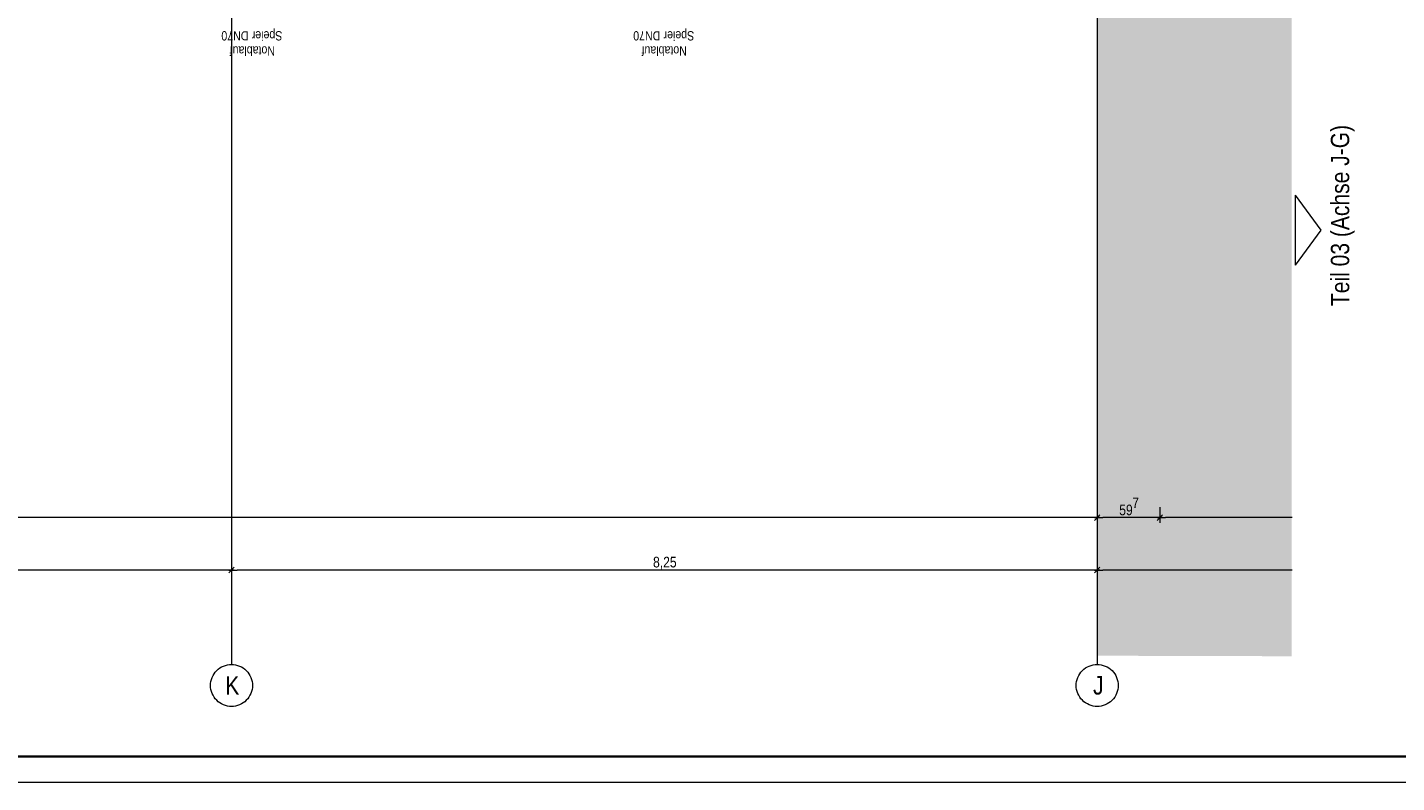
# Model space of a CAD drawing. Extents: x -620 to 300, y 62 to 1112.
# Tile 14 of 45: x -164 to 96, y 62 to 206. Entities that reach past the tile are written whole.
import ezdxf
from ezdxf.enums import TextEntityAlignment as Align
from ezdxf.lldxf.tags import DXFTag

# ---------------------------------------------------------------- set-up
doc = ezdxf.new("R2010")
doc.units = 0
doc.layers.get('0').update_dxf_attribs({"lineweight": 13})
for name, color, linetype, lineweight in [('70 -71 Achsen- 1 Gebäudeachsen', 7, 'STRICHPUNKT2-A06DNCB4MF', 18), ('iwb_Plankopf Rahmen', 7, 'Continuous', 35), ('Keine', 7, 'Continuous', 9)]:
    doc.layers.add(name, color=color, linetype=linetype, lineweight=lineweight)
for name, color, linetype, lineweight, true_color in [('70 -72 Beschriftung- 1 Beschriftung allgemein', 7, 'Continuous', 9, 0xff6633), ('70 -76 Bemaßung- 2 Allgemein', 9, 'Continuous', 5, 0x808080), ('iwb_Layout BA_Markierung', 7, 'Continuous', 9, 0xbadcdc), ('iwb_Layout Text', 3, 'Continuous', 18, 0x00ff00)]:
    doc.layers.add(name, color=color, linetype=linetype, lineweight=lineweight, true_color=true_color)
doc.styles.get("Standard").update_dxf_attribs({"font": 'ARIALN.TTF'})
tags = doc.linetypes.add('STRICHPUNKT2-A06DNCB4MF', pattern=[12.7, 6.35, -3.175, 0, -3.175]).pattern_tags.tags
tags[10:11] = [DXFTag(74, 4), DXFTag(75, 0), DXFTag(340, '0'), DXFTag(46, 0.0), DXFTag(50, 0.0), DXFTag(44, 0.0), DXFTag(45, 0.0)]
tags[8:9] = [DXFTag(74, 4), DXFTag(75, 0), DXFTag(340, '0'), DXFTag(46, 0.0), DXFTag(50, 0.0), DXFTag(44, 0.0), DXFTag(45, 0.0)]
tags[6:7] = [DXFTag(74, 4), DXFTag(75, 0), DXFTag(340, '0'), DXFTag(46, 0.0), DXFTag(50, 0.0), DXFTag(44, 0.0), DXFTag(45, 0.0)]
tags[4:5] = [DXFTag(74, 4), DXFTag(75, 0), DXFTag(340, '0'), DXFTag(46, 0.0), DXFTag(50, 0.0), DXFTag(44, 0.0), DXFTag(45, 0.0)]

# ---------------------------------------------------------------- blocks, each defined once
blk = doc.blocks.new('Polygon-A06DNCAXMF')
at = {"color": 0, "linetype": 'ByBlock', "lineweight": -2, "ltscale": 0.13}
blk.add_solid([(39.43, 86.62), (39.26, 1083.81), (76.5, 86.52), (76.5, 1083.81)], dxfattribs=at)
blk = doc.blocks.new('Referenz-A06DNCB5MF')
at = {"layer": '70 -71 Achsen- 1 Gebäudeachsen', "color": 0, "linetype": 'STRICHPUNKT2-A06DNCB4MF', "ltscale": 0.18}
for p, q in [((-125.58, 1084.39), (-125.58, 84.95)), ((39.42, 1084.39), (39.42, 84.95))]:
    blk.add_line(p, q, dxfattribs=at)
at = {"layer": '70 -76 Bemaßung- 2 Allgemein', "color": 0, "linetype": 'Continuous', "ltscale": 0.13}
for p, q in [((39.42, 114.95), (39.42, 111.95)), ((39.42, 114.95), (39.42, 111.95)), ((51.36, 114.95), (51.36, 111.95)), ((51.36, 114.95), (51.36, 111.95)), ((38.36, 112.95), (-454.52, 112.95)), ((39.92, 112.95), (38.36, 112.95)), ((39.95, 113.48), (38.89, 112.42)), ((38.89, 112.42), (39.95, 113.48)), ((38.92, 112.95), (40.48, 112.95)), ((50.3, 112.95), (40.48, 112.95)), ((51.86, 112.95), (50.3, 112.95)), ((51.89, 113.48), (50.83, 112.42)), ((50.83, 112.42), (51.89, 113.48)), ((50.86, 112.95), (52.42, 112.95)), ((76.59, 112.95), (52.42, 112.95)), ((-125.58, 104.95), (-125.58, 101.95)), ((-125.58, 104.95), (-125.58, 101.95)), ((39.42, 104.95), (39.42, 101.95)), ((39.42, 104.95), (39.42, 101.95)), ((-126.64, 102.95), (-289.52, 102.95)), ((-125.08, 102.95), (-126.64, 102.95)), ((-125.05, 103.48), (-126.11, 102.42)), ((-126.11, 102.42), (-125.05, 103.48)), ((-126.08, 102.95), (-124.52, 102.95)), ((38.36, 102.95), (-124.52, 102.95)), ((39.92, 102.95), (38.36, 102.95)), ((39.95, 103.48), (38.89, 102.42)), ((38.89, 102.42), (39.95, 103.48)), ((38.92, 102.95), (40.48, 102.95)), ((76.59, 102.95), (40.48, 102.95))]:
    blk.add_line(p, q, dxfattribs=at)
at = {"layer": 'Keine', "color": 0, "linetype": 'Continuous', "ltscale": 0.13}
for p, q in [((-128.67, 83.49), (-128.4, 83.78)), ((-128.4, 83.78), (-128.11, 84.05)), ((-128.11, 84.05), (-127.8, 84.28)), ((-127.8, 84.28), (-127.46, 84.48)), ((-127.46, 84.48), (-127.11, 84.65)), ((-127.11, 84.65), (-126.74, 84.78)), ((-126.74, 84.78), (-126.36, 84.88)), ((-126.36, 84.88), (-125.97, 84.93)), ((-125.97, 84.93), (-125.58, 84.95)), ((-125.58, 84.95), (-125.18, 84.93)), ((-125.18, 84.93), (-124.8, 84.88)), ((-124.8, 84.88), (-124.42, 84.78)), ((-124.42, 84.78), (-124.05, 84.65)), ((-124.05, 84.65), (-123.69, 84.48)), ((-123.69, 84.48), (-123.35, 84.28)), ((-123.35, 84.28), (-123.04, 84.05)), ((-123.04, 84.05), (-122.75, 83.78)), ((-122.75, 83.78), (-122.48, 83.49)), ((36.33, 83.49), (36.6, 83.78)), ((36.6, 83.78), (36.89, 84.05)), ((36.89, 84.05), (37.2, 84.28)), ((37.2, 84.28), (37.54, 84.48)), ((37.54, 84.48), (37.89, 84.65)), ((37.89, 84.65), (38.26, 84.78)), ((38.26, 84.78), (38.64, 84.88)), ((38.64, 84.88), (39.03, 84.93)), ((39.03, 84.93), (39.42, 84.95)), ((39.42, 84.95), (39.82, 84.93)), ((39.82, 84.93), (40.2, 84.88)), ((40.2, 84.88), (40.58, 84.78)), ((40.58, 84.78), (40.95, 84.65)), ((40.95, 84.65), (41.31, 84.48)), ((41.31, 84.48), (41.65, 84.28)), ((41.65, 84.28), (41.96, 84.05)), ((41.96, 84.05), (42.25, 83.78)), ((42.25, 83.78), (42.52, 83.49)), ((-129.58, 80.95), (-129.56, 81.35)), ((-129.56, 80.56), (-129.58, 80.95)), ((-129.56, 81.35), (-129.5, 81.73)), ((-129.5, 81.73), (-129.4, 82.11)), ((-129.4, 82.11), (-129.27, 82.48)), ((-129.27, 82.48), (-129.1, 82.84)), ((-129.1, 82.84), (-128.9, 83.18)), ((-128.9, 83.18), (-128.67, 83.49)), ((-122.48, 83.49), (-122.25, 83.18)), ((-122.25, 83.18), (-122.05, 82.84)), ((-122.05, 82.84), (-121.88, 82.48)), ((-121.88, 82.48), (-121.75, 82.11)), ((-121.75, 82.11), (-121.65, 81.73)), ((-121.65, 81.73), (-121.6, 81.35)), ((-121.6, 81.35), (-121.58, 80.95)), ((-121.58, 80.95), (-121.6, 80.56)), ((35.42, 80.95), (35.44, 81.35)), ((35.44, 80.56), (35.42, 80.95)), ((35.44, 81.35), (35.5, 81.73)), ((35.5, 81.73), (35.6, 82.11)), ((35.6, 82.11), (35.73, 82.48)), ((35.73, 82.48), (35.9, 82.84)), ((35.9, 82.84), (36.1, 83.18)), ((36.1, 83.18), (36.33, 83.49)), ((42.52, 83.49), (42.75, 83.18)), ((42.75, 83.18), (42.95, 82.84)), ((42.95, 82.84), (43.12, 82.48)), ((43.12, 82.48), (43.25, 82.11)), ((43.25, 82.11), (43.35, 81.73)), ((43.35, 81.73), (43.4, 81.35)), ((43.4, 81.35), (43.42, 80.95)), ((43.42, 80.95), (43.4, 80.56)), ((-129.5, 80.17), (-129.56, 80.56)), ((-129.4, 79.79), (-129.5, 80.17)), ((-129.27, 79.42), (-129.4, 79.79)), ((-129.1, 79.07), (-129.27, 79.42)), ((-128.9, 78.73), (-129.1, 79.07)), ((-128.67, 78.42), (-128.9, 78.73)), ((-128.4, 78.12), (-128.67, 78.42)), ((-122.48, 78.42), (-122.75, 78.12)), ((-122.25, 78.73), (-122.48, 78.42)), ((-122.05, 79.07), (-122.25, 78.73)), ((-121.88, 79.42), (-122.05, 79.07)), ((-121.75, 79.79), (-121.88, 79.42)), ((-121.65, 80.17), (-121.75, 79.79)), ((-121.6, 80.56), (-121.65, 80.17)), ((35.5, 80.17), (35.44, 80.56)), ((35.6, 79.79), (35.5, 80.17)), ((35.73, 79.42), (35.6, 79.79)), ((35.9, 79.07), (35.73, 79.42)), ((36.1, 78.73), (35.9, 79.07)), ((36.33, 78.42), (36.1, 78.73)), ((36.6, 78.12), (36.33, 78.42)), ((42.52, 78.42), (42.25, 78.12)), ((42.75, 78.73), (42.52, 78.42)), ((42.95, 79.07), (42.75, 78.73)), ((43.12, 79.42), (42.95, 79.07)), ((43.25, 79.79), (43.12, 79.42)), ((43.35, 80.17), (43.25, 79.79)), ((43.4, 80.56), (43.35, 80.17)), ((-128.11, 77.86), (-128.4, 78.12)), ((-127.8, 77.63), (-128.11, 77.86)), ((-127.46, 77.43), (-127.8, 77.63)), ((-127.11, 77.26), (-127.46, 77.43)), ((-126.74, 77.13), (-127.11, 77.26)), ((-126.36, 77.03), (-126.74, 77.13)), ((-125.97, 76.97), (-126.36, 77.03)), ((-125.58, 76.95), (-125.97, 76.97)), ((-125.18, 76.97), (-125.58, 76.95)), ((-124.8, 77.03), (-125.18, 76.97)), ((-124.42, 77.13), (-124.8, 77.03)), ((-124.05, 77.26), (-124.42, 77.13)), ((-123.69, 77.43), (-124.05, 77.26)), ((-123.35, 77.63), (-123.69, 77.43)), ((-123.04, 77.86), (-123.35, 77.63)), ((-122.75, 78.12), (-123.04, 77.86)), ((36.89, 77.86), (36.6, 78.12)), ((37.2, 77.63), (36.89, 77.86)), ((37.54, 77.43), (37.2, 77.63)), ((37.89, 77.26), (37.54, 77.43)), ((38.26, 77.13), (37.89, 77.26)), ((38.64, 77.03), (38.26, 77.13)), ((39.03, 76.97), (38.64, 77.03)), ((39.42, 76.95), (39.03, 76.97)), ((39.82, 76.97), (39.42, 76.95)), ((40.2, 77.03), (39.82, 76.97)), ((40.58, 77.13), (40.2, 77.03)), ((40.95, 77.26), (40.58, 77.13)), ((41.31, 77.43), (40.95, 77.26)), ((41.65, 77.63), (41.31, 77.43)), ((41.96, 77.86), (41.65, 77.63)), ((42.25, 78.12), (41.96, 77.86))]:
    blk.add_line(p, q, dxfattribs=at)
at = {"layer": '70 -72 Beschriftung- 1 Beschriftung allgemein', "color": 0, "linetype": 'Continuous', "ltscale": 0.13, "char_height": 1.7621, "attachment_point": 1, "rotation": 180}
for s, insert in [('{\\fArial Narrow;Speier}', (-115.89, 203.9)), ('{\\fArial Narrow;Speier}', (-37.39, 203.9)), ('{\\fArial Narrow;DN70}', (-122.35, 203.9)), ('{\\fArial Narrow;DN70}', (-43.85, 203.9)), ('{\\fArial Narrow;Notablauf}', (-117.29, 201.02)), ('{\\fArial Narrow;Notablauf}', (-38.79, 201.02))]:
    blk.add_mtext(s, dxfattribs=dict(at, insert=insert))
at = {"layer": '70 -76 Bemaßung- 2 Allgemein', "color": 0, "linetype": 'Continuous', "ltscale": 0.13, "char_height": 2.0138, "attachment_point": 1}
for s, insert in [('{\\fArial Narrow;59}', (43.62, 115.42)), ('{\\fArial Narrow;7}', (46.1, 116.77)), ('{\\fArial Narrow;8,25}', (-45.23, 105.47))]:
    blk.add_mtext(s, dxfattribs=dict(at, insert=insert))
at = {"layer": 'Keine', "color": 0, "linetype": 'Continuous', "ltscale": 0.13, "char_height": 3.5241, "attachment_point": 1}
for s, insert in [('{\\fArial Narrow;K}', (-126.77, 82.72)), ('{\\fArial Narrow;J}', (38.63, 82.74))]:
    blk.add_mtext(s, dxfattribs=dict(at, insert=insert))

msp = doc.modelspace()

# ---------------------------------------------------------------- linework, layer by layer
at = {"layer": 'iwb_Layout Text', "linetype": 'Continuous', "ltscale": 0.18}
for p, q in [((82.12, 167.73), (77.24, 174.42)), ((77.24, 161.04), (77.24, 174.42)), ((77.24, 161.04), (82.12, 167.73))]:
    msp.add_line(p, q, dxfattribs=at)
at = {"layer": 'iwb_Plankopf Rahmen', "color": 8, "lineweight": 13, "ltscale": 0.13, "true_color": 0x808080}
msp.add_lwpolyline([(300.35, 62.43), (-619.65, 62.43), (-619.65, 1112.43), (300.35, 1112.43), (300.35, 62.43)], close=True, dxfattribs=at)
at = {"layer": 'iwb_Plankopf Rahmen', "ltscale": 0.35}
msp.add_lwpolyline([(-599.65, 67.43), (-599.65, 1107.43), (295.35, 1107.43), (295.35, 67.43), (-599.65, 67.43)], close=True, dxfattribs=at)

# ---------------------------------------------------------------- block references
at = {"color": 8, "lineweight": 13, "ltscale": 0.13, "true_color": 0x808080}
msp.add_blockref('Referenz-A06DNCB5MF', (0, 0), dxfattribs=at)
at = {"layer": 'iwb_Layout BA_Markierung', "ltscale": 0.13}
msp.add_blockref('Polygon-A06DNCAXMF', (0, 0), dxfattribs=at)

# ---------------------------------------------------------------- texts
at = {"layer": 'iwb_Layout Text', "ltscale": 0.18}
msp.add_text('Teil 03 (Achse J-G)', height=3.5, rotation=90, dxfattribs=at).set_placement((83.95, 153.26), align=Align.TOP_LEFT)

doc.saveas('drawing.dxf')
